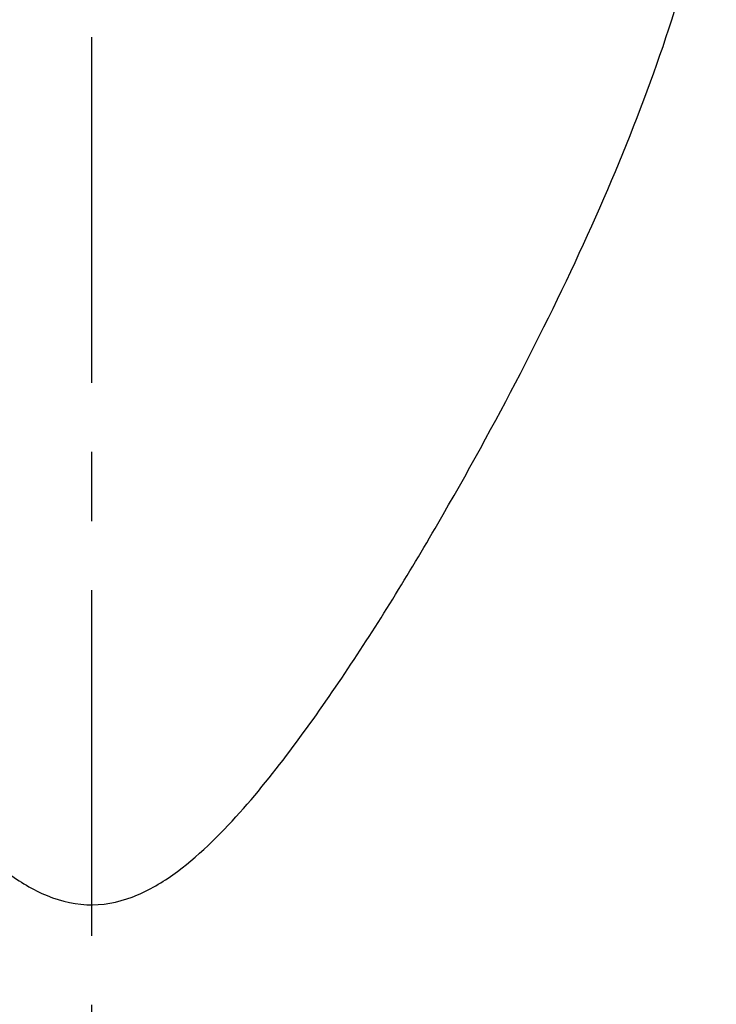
# Model space of a CAD drawing. Header units: millimetres. Extents: x 276 to 570, y 302 to 406.
# Tile 5 of 54: x 481.2 to 487.6, y 331.65 to 340.69. Entities that reach past the tile are written whole.
import ezdxf

# ---------------------------------------------------------------- set-up
doc = ezdxf.new("R2010")
doc.units = ezdxf.units.MM
doc.linetypes.add('CENTER', pattern=[10.16, 6.35, -1.27, 1.27, -1.27])
doc.layers.add('CL', color=1, linetype='CENTER')
doc.layers.add('OUT', color=3, linetype='Continuous')

msp = doc.modelspace()

# ---------------------------------------------------------------- linework, layer by layer
at = {"layer": 'CL', "color": 0, "ltscale": 0.5}
msp.add_line((481.8572, 355.7719), (481.8572, 324.5718), dxfattribs=at)
at = {"layer": 'OUT', "color": 7}
msp.add_open_spline([(476.1166, 342.6862), (476.1284, 342.4938), (476.1508, 342.2967), (476.2148, 341.8931), (476.2567, 341.686), (476.4058, 341.0603), (476.5368, 340.6346), (476.8477, 339.766), (477.0278, 339.3231), (477.4295, 338.4198), (477.6507, 337.9611), (478.1205, 337.047), (478.3702, 336.5891), (478.8996, 335.6735), (479.179, 335.2156), (479.6303, 334.535), (479.7862, 334.3093), (480.1149, 333.8633), (480.2874, 333.643), (480.6585, 333.2239), (480.857, 333.0226), (481.1959, 332.7746), (481.3183, 332.6999), (481.5819, 332.5919), (481.725, 332.5601), (482.0085, 332.5629), (482.1509, 332.5975), (482.4117, 332.7085), (482.5342, 332.7848), (482.873, 333.037), (483.069, 333.2376), (483.4394, 333.6584), (483.6098, 333.8768), (483.9358, 334.3201), (484.091, 334.5453), (484.5417, 335.2256), (484.8222, 335.6857), (485.3558, 336.6097), (485.6078, 337.073), (486.3092, 338.441), (486.7115, 339.3321), (487.1786, 340.6378), (487.3114, 341.0705), (487.5085, 341.9008), (487.5742, 342.301), (487.5977, 342.6862)], degree=3, knots=[0, 0, 0, 0, 0.03125, 0.03125, 0.0625, 0.0625, 0.125, 0.125, 0.1875, 0.1875, 0.25, 0.25, 0.3125, 0.3125, 0.375, 0.375, 0.40625, 0.40625, 0.4375, 0.4375, 0.46875, 0.46875, 0.484375, 0.484375, 0.5, 0.5, 0.515625, 0.515625, 0.53125, 0.53125, 0.5625, 0.5625, 0.59375, 0.59375, 0.625, 0.625, 0.6875, 0.6875, 0.75, 0.75, 0.875, 0.875, 0.9375, 0.9375, 1, 1, 1, 1], dxfattribs=at)

doc.saveas('drawing.dxf')
